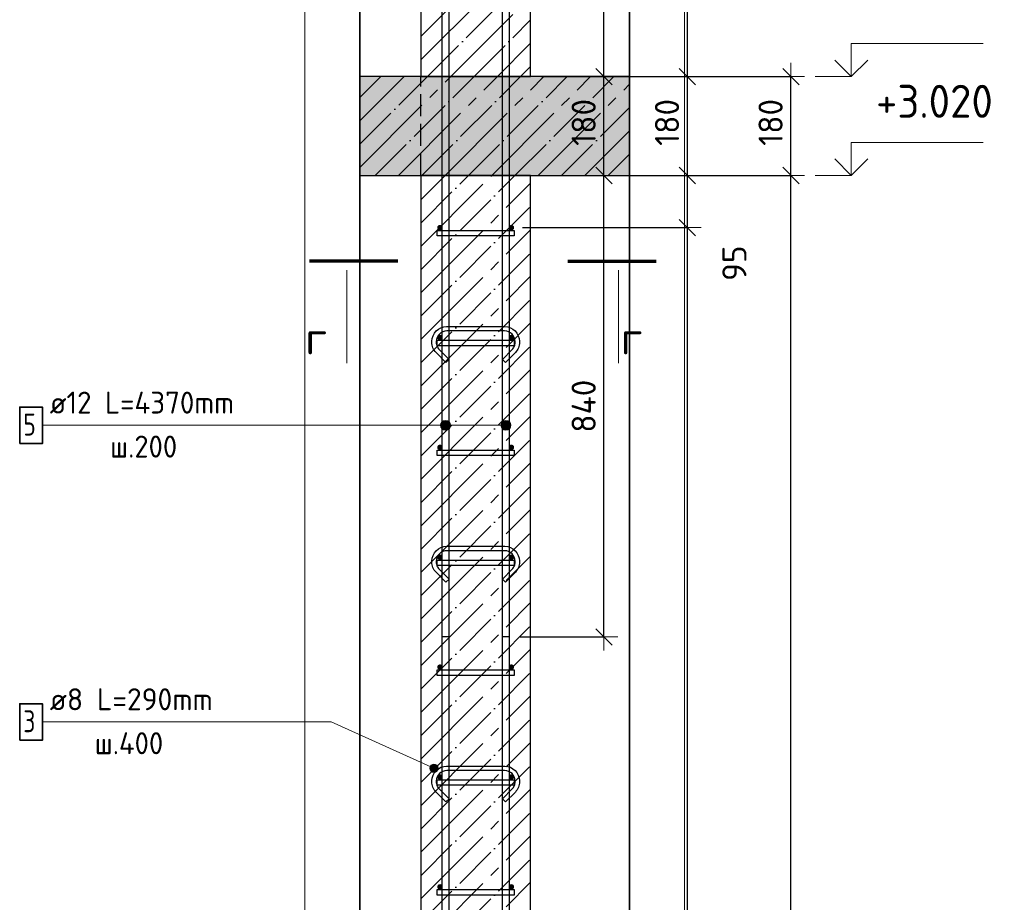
# Model space of a CAD drawing. Header units: millimetres. Extents: x -2258 to 68686, y -2266 to 30725.
# Tile 12 of 83: x 923 to 2716, y 5292 to 6899. Entities that reach past the tile are written whole.
import ezdxf

# ---------------------------------------------------------------- set-up
doc = ezdxf.new("R2010")
doc.units = ezdxf.units.MM
doc.header["$PDMODE"] = 65
for name, pattern in [('______11', [100, 80, -10, 0, -10]), ('______2', [54, 40, -14]), ('______5', [220, 160, -20, 20, -20])]:
    doc.linetypes.add(name, pattern=pattern)
for name, color, linetype, lineweight in [('Standard', 7, 'Continuous', 25), ('Арм.стержн. Арматура края', 96, 'Continuous', 35), ('Арм.стержн. вертикальными 1', 22, 'Continuous', 35), ('Арм.стержн.горизонт. 1', 180, 'Continuous', 35), ('Высотная отметки_ общее', 7, 'Continuous', 13), ('Размерная линия_ общее', 7, 'Continuous', 13)]:
    doc.layers.add(name, color=color, linetype=linetype, lineweight=lineweight)
doc.layers.add('Арм.стержн. вертикальными 2', color=7, linetype='Continuous', lineweight=35, true_color=0x006e00)
doc.layers.add('Арм.стержн.Стяжки', color=7, linetype='Continuous', lineweight=35, true_color=0x501e0f)
doc.styles.add('ISOCPEUR', font='ISOCPEUR')
doc.dimstyles.new('DIMSTYLE_3', dxfattribs={"dimtxt": 44, "dimasz": 50, "dimexe": 0, "dimexo": 0, "dimgap": 22, "dimtad": 2, "dimdec": 0, "dimrnd": 5, "dimzin": 12, "dimdsep": 46, "dimtxsty": 'ISOCPEUR', "dimblk1": 'ALL_ML_STRICH', "dimblk2": 'ALL_ML_STRICH', "dimsah": 1, "dimcen": 0, "dimclrd": 7, "dimclre": 256, "dimclrt": 7, "dimadec": 0, "dimazin": 0, "dimtfac": 1, "dimtdec": 0, "dimtix": 1, "dimtmove": 2, "dimatfit": 3, "dimfxl": 0, "dimtzin": 0, "dimlwd": 0, "dimlwe": -3, "dimarcsym": 0})
doc.dimstyles.new('DIMSTYLE_8', dxfattribs={"dimtxt": 44, "dimasz": 50, "dimexe": 0, "dimexo": 0, "dimgap": 22, "dimtad": 0, "dimdec": 0, "dimrnd": 5, "dimzin": 12, "dimdsep": 46, "dimtxsty": 'ISOCPEUR', "dimblk1": 'ALL_ML_STRICH', "dimblk2": 'ALL_ML_STRICH', "dimsah": 1, "dimcen": 0, "dimclrd": 7, "dimclre": 256, "dimclrt": 7, "dimadec": 0, "dimazin": 0, "dimtfac": 1, "dimtdec": 0, "dimtix": 1, "dimtmove": 2, "dimatfit": 3, "dimfxl": 0, "dimtzin": 0, "dimlwd": 0, "dimlwe": -3, "dimarcsym": 0})

# ---------------------------------------------------------------- blocks, each defined once
blk = doc.blocks.new('ALL_ML_STRICH')
at = {"color": 0, "linetype": 'ByBlock', "lineweight": -2}
for p, q in [((0, -0.5), (0, 0.5)), ((-1, 0), (0.5, 0)), ((-0.3, -0.3), (0.3, 0.3))]:
    blk.add_line(p, q, dxfattribs=at)
blk = doc.blocks.new('*D46')
at = {"layer": 'DEFPOINTS', "color": 7, "linetype": 'Continuous', "lineweight": 13, "transparency": 33554687}
for p in [(1975.7, 6615.2), (1853.7, 3425.2), (2327.7, 3425.2)]:
    blk.add_point(p, dxfattribs=at)
at = {"layer": 'Размерная линия_ общее', "color": 253, "linetype": 'Continuous', "lineweight": -2, "true_color": 0xa0a0a0, "transparency": 33554687}
for p, q in [((1995.7, 6615.2), (2327.7, 6615.2)), ((1873.7, 3425.2), (2327.7, 3425.2))]:
    blk.add_line(p, q, dxfattribs=at)
at = {"layer": 'Размерная линия_ общее', "color": 7, "linetype": 'Continuous', "lineweight": -2, "transparency": 33554687}
blk.add_line((2327.7, 3425.2), (2327.7, 6615.2), dxfattribs=at)
at = {"layer": 'Размерная линия_ общее', "color": 7, "linetype": 'Continuous', "lineweight": 13, "transparency": 33554687, "xscale": 50, "yscale": 50, "zscale": 50}
for p, rotation in [((2327.7, 6615.2), 90), ((2327.7, 3425.2), 270)]:
    blk.add_blockref('ALL_ML_STRICH', p, dxfattribs=dict(at, rotation=rotation))
at = {"layer": 'Размерная линия_ общее', "color": 7, "linetype": 'Continuous', "lineweight": 13, "transparency": 33554687, "insert": (2290.7, 5026.8), "char_height": 44, "width": 176, "attachment_point": 5, "rotation": 90, "style": 'ISOCPEUR'}
blk.add_mtext('\\A1;{3190}', dxfattribs=at)
blk = doc.blocks.new('*D47')
at = {"layer": 'DEFPOINTS', "color": 7, "linetype": 'Continuous', "lineweight": 13, "transparency": 33554687}
for p in [(1975.7, 6795.2), (1975.7, 6615.2), (2327.7, 6615.2)]:
    blk.add_point(p, dxfattribs=at)
at = {"layer": 'Размерная линия_ общее', "color": 253, "linetype": 'Continuous', "lineweight": -2, "true_color": 0xa0a0a0, "transparency": 33554687}
for p, q in [((1995.7, 6795.2), (2327.7, 6795.2)), ((1995.7, 6615.2), (2327.7, 6615.2))]:
    blk.add_line(p, q, dxfattribs=at)
at = {"layer": 'Размерная линия_ общее', "color": 7, "linetype": 'Continuous', "lineweight": -2, "transparency": 33554687}
blk.add_line((2327.7, 6615.2), (2327.7, 6795.2), dxfattribs=at)
at = {"layer": 'Размерная линия_ общее', "color": 7, "linetype": 'Continuous', "lineweight": 13, "transparency": 33554687, "xscale": 50, "yscale": 50, "zscale": 50}
for p, rotation in [((2327.7, 6795.2), 90), ((2327.7, 6615.2), 270)]:
    blk.add_blockref('ALL_ML_STRICH', p, dxfattribs=dict(at, rotation=rotation))
at = {"layer": 'Размерная линия_ общее', "color": 7, "linetype": 'Continuous', "lineweight": 13, "transparency": 33554687, "insert": (2290.7, 6711.8), "char_height": 44, "width": 132, "attachment_point": 5, "rotation": 90, "style": 'ISOCPEUR'}
blk.add_mtext('\\A1;{180}', dxfattribs=at)
blk = doc.blocks.new('*D48')
at = {"layer": 'DEFPOINTS', "color": 7, "linetype": 'Continuous', "lineweight": 13, "transparency": 33554687}
for p in [(1853.7, 6615.2), (1814.7, 5775.2), (1987.3, 5775.2)]:
    blk.add_point(p, dxfattribs=at)
at = {"layer": 'Размерная линия_ общее', "color": 253, "linetype": 'Continuous', "lineweight": -2, "true_color": 0xa0a0a0, "transparency": 33554687}
for p, q in [((1873.7, 6615.2), (1987.3, 6615.2)), ((1834.7, 5775.2), (1987.3, 5775.2))]:
    blk.add_line(p, q, dxfattribs=at)
at = {"layer": 'Размерная линия_ общее', "color": 7, "linetype": 'Continuous', "lineweight": -2, "transparency": 33554687}
blk.add_line((1987.3, 5775.2), (1987.3, 6615.2), dxfattribs=at)
at = {"layer": 'Размерная линия_ общее', "color": 7, "linetype": 'Continuous', "lineweight": 13, "transparency": 33554687, "xscale": 50, "yscale": 50, "zscale": 50}
for p, rotation in [((1987.3, 6615.2), 90), ((1987.3, 5775.2), 270)]:
    blk.add_blockref('ALL_ML_STRICH', p, dxfattribs=dict(at, rotation=rotation))
at = {"layer": 'Размерная линия_ общее', "color": 7, "linetype": 'Continuous', "lineweight": 13, "transparency": 33554687, "insert": (1950.3, 6195.2), "char_height": 44, "width": 132, "attachment_point": 5, "rotation": 90, "style": 'ISOCPEUR'}
blk.add_mtext('\\A1;{840}', dxfattribs=at)
blk = doc.blocks.new('*D49')
at = {"layer": 'DEFPOINTS', "color": 7, "linetype": 'Continuous', "lineweight": 13, "transparency": 33554687}
for p in [(1853.7, 6795.2), (1853.7, 6615.2), (1987.3, 6615.2)]:
    blk.add_point(p, dxfattribs=at)
at = {"layer": 'Размерная линия_ общее', "color": 253, "linetype": 'Continuous', "lineweight": -2, "true_color": 0xa0a0a0, "transparency": 33554687}
for p, q in [((1873.7, 6795.2), (1987.3, 6795.2)), ((1873.7, 6615.2), (1987.3, 6615.2))]:
    blk.add_line(p, q, dxfattribs=at)
at = {"layer": 'Размерная линия_ общее', "color": 7, "linetype": 'Continuous', "lineweight": -2, "transparency": 33554687}
blk.add_line((1987.3, 6615.2), (1987.3, 6795.2), dxfattribs=at)
at = {"layer": 'Размерная линия_ общее', "color": 7, "linetype": 'Continuous', "lineweight": 13, "transparency": 33554687, "xscale": 50, "yscale": 50, "zscale": 50}
for p, rotation in [((1987.3, 6795.2), 90), ((1987.3, 6615.2), 270)]:
    blk.add_blockref('ALL_ML_STRICH', p, dxfattribs=dict(at, rotation=rotation))
at = {"layer": 'Размерная линия_ общее', "color": 7, "linetype": 'Continuous', "lineweight": 13, "transparency": 33554687, "insert": (1950.3, 6711.8), "char_height": 44, "width": 132, "attachment_point": 5, "rotation": 90, "style": 'ISOCPEUR'}
blk.add_mtext('\\A1;{180}', dxfattribs=at)
blk = doc.blocks.new('*D50')
at = {"layer": 'DEFPOINTS', "color": 7, "linetype": 'Continuous', "lineweight": 13, "transparency": 33554687}
for p in [(1814.7, 8115.2), (1853.7, 6795.2), (1987.3, 6795.2)]:
    blk.add_point(p, dxfattribs=at)
at = {"layer": 'Размерная линия_ общее', "color": 253, "linetype": 'Continuous', "lineweight": -2, "true_color": 0xa0a0a0, "transparency": 33554687}
for p, q in [((1834.7, 8115.2), (1987.3, 8115.2)), ((1873.7, 6795.2), (1987.3, 6795.2))]:
    blk.add_line(p, q, dxfattribs=at)
at = {"layer": 'Размерная линия_ общее', "color": 7, "linetype": 'Continuous', "lineweight": -2, "transparency": 33554687}
blk.add_line((1987.3, 6795.2), (1987.3, 8115.2), dxfattribs=at)
at = {"layer": 'Размерная линия_ общее', "color": 7, "linetype": 'Continuous', "lineweight": 13, "transparency": 33554687, "xscale": 50, "yscale": 50, "zscale": 50}
for p, rotation in [((1987.3, 8115.2), 90), ((1987.3, 6795.2), 270)]:
    blk.add_blockref('ALL_ML_STRICH', p, dxfattribs=dict(at, rotation=rotation))
at = {"layer": 'Размерная линия_ общее', "color": 7, "linetype": 'Continuous', "lineweight": 13, "transparency": 33554687, "insert": (1950.3, 7461.8), "char_height": 44, "width": 176, "attachment_point": 5, "rotation": 90, "style": 'ISOCPEUR'}
blk.add_mtext('\\A1;{1320}', dxfattribs=at)
blk = doc.blocks.new('*D52')
at = {"layer": 'DEFPOINTS', "color": 7, "linetype": 'Continuous', "lineweight": 13, "transparency": 33554687}
for p in [(1818.7, 6520.2), (1818.7, 3520.2), (2139.1, 3520.2)]:
    blk.add_point(p, dxfattribs=at)
at = {"layer": 'Размерная линия_ общее', "color": 253, "linetype": 'Continuous', "lineweight": -2, "true_color": 0xa0a0a0, "transparency": 33554687}
for p, q in [((1838.7, 6520.2), (2139.1, 6520.2)), ((1838.7, 3520.2), (2139.1, 3520.2))]:
    blk.add_line(p, q, dxfattribs=at)
at = {"layer": 'Размерная линия_ общее', "color": 7, "linetype": 'Continuous', "lineweight": -2, "transparency": 33554687}
blk.add_line((2139.1, 3520.2), (2139.1, 6520.2), dxfattribs=at)
at = {"layer": 'Размерная линия_ общее', "color": 7, "linetype": 'Continuous', "lineweight": 13, "transparency": 33554687, "xscale": 50, "yscale": 50, "zscale": 50}
for p, rotation in [((2139.1, 6520.2), 90), ((2139.1, 3520.2), 270)]:
    blk.add_blockref('ALL_ML_STRICH', p, dxfattribs=dict(at, rotation=rotation))
at = {"layer": 'Размерная линия_ общее', "color": 7, "linetype": 'Continuous', "lineweight": 13, "transparency": 33554687, "insert": (2080.1, 4872.2), "char_height": 44, "width": 2.2, "attachment_point": 1, "rotation": 90, "line_spacing_factor": 0.60241, "style": 'ISOCPEUR'}
blk.add_mtext('\\W0.91;15х200=3000', dxfattribs=at)
blk = doc.blocks.new('*D53')
at = {"layer": 'DEFPOINTS', "color": 7, "linetype": 'Continuous', "lineweight": 13, "transparency": 33554687}
for p in [(1853.7, 6615.2), (1818.7, 6520.2), (2139.1, 6520.2)]:
    blk.add_point(p, dxfattribs=at)
at = {"layer": 'Размерная линия_ общее', "color": 253, "linetype": 'Continuous', "lineweight": -2, "true_color": 0xa0a0a0, "transparency": 33554687}
for p, q in [((1873.7, 6615.2), (2139.1, 6615.2)), ((1838.7, 6520.2), (2139.1, 6520.2))]:
    blk.add_line(p, q, dxfattribs=at)
at = {"layer": 'Размерная линия_ общее', "color": 7, "linetype": 'Continuous', "lineweight": -2, "transparency": 33554687}
blk.add_line((2139.1, 6520.2), (2139.1, 6615.2), dxfattribs=at)
at = {"layer": 'Размерная линия_ общее', "color": 7, "linetype": 'Continuous', "lineweight": 13, "transparency": 33554687, "xscale": 50, "yscale": 50, "zscale": 50}
for p, rotation in [((2139.1, 6615.2), 90), ((2139.1, 6520.2), 270)]:
    blk.add_blockref('ALL_ML_STRICH', p, dxfattribs=dict(at, rotation=rotation))
at = {"layer": 'Размерная линия_ общее', "color": 7, "linetype": 'Continuous', "lineweight": 13, "transparency": 33554687, "insert": (2224.8, 6455.5), "char_height": 44, "width": 88, "attachment_point": 5, "rotation": 90, "style": 'ISOCPEUR'}
blk.add_mtext('\\A1;{95}', dxfattribs=at)
blk = doc.blocks.new('*D54')
at = {"layer": 'DEFPOINTS', "color": 7, "linetype": 'Continuous', "lineweight": 13, "transparency": 33554687}
for p in [(1853.7, 6795.2), (1853.7, 6615.2), (2139.1, 6615.2)]:
    blk.add_point(p, dxfattribs=at)
at = {"layer": 'Размерная линия_ общее', "color": 253, "linetype": 'Continuous', "lineweight": -2, "true_color": 0xa0a0a0, "transparency": 33554687}
for p, q in [((1873.7, 6795.2), (2139.1, 6795.2)), ((1873.7, 6615.2), (2139.1, 6615.2))]:
    blk.add_line(p, q, dxfattribs=at)
at = {"layer": 'Размерная линия_ общее', "color": 7, "linetype": 'Continuous', "lineweight": -2, "transparency": 33554687}
blk.add_line((2139.1, 6615.2), (2139.1, 6795.2), dxfattribs=at)
at = {"layer": 'Размерная линия_ общее', "color": 7, "linetype": 'Continuous', "lineweight": 13, "transparency": 33554687, "xscale": 50, "yscale": 50, "zscale": 50}
for p, rotation in [((2139.1, 6795.2), 90), ((2139.1, 6615.2), 270)]:
    blk.add_blockref('ALL_ML_STRICH', p, dxfattribs=dict(at, rotation=rotation))
at = {"layer": 'Размерная линия_ общее', "color": 7, "linetype": 'Continuous', "lineweight": 13, "transparency": 33554687, "insert": (2102.1, 6711.8), "char_height": 44, "width": 132, "attachment_point": 5, "rotation": 90, "style": 'ISOCPEUR'}
blk.add_mtext('\\A1;{180}', dxfattribs=at)
blk = doc.blocks.new('*D55')
at = {"layer": 'DEFPOINTS', "color": 7, "linetype": 'Continuous', "lineweight": 13, "transparency": 33554687}
for p in [(1814.7, 7795.2), (1853.7, 6795.2), (2139.1, 6795.2)]:
    blk.add_point(p, dxfattribs=at)
at = {"layer": 'Размерная линия_ общее', "color": 253, "linetype": 'Continuous', "lineweight": -2, "true_color": 0xa0a0a0, "transparency": 33554687}
for p, q in [((1834.7, 7795.2), (2139.1, 7795.2)), ((1873.7, 6795.2), (2139.1, 6795.2))]:
    blk.add_line(p, q, dxfattribs=at)
at = {"layer": 'Размерная линия_ общее', "color": 7, "linetype": 'Continuous', "lineweight": -2, "transparency": 33554687}
blk.add_line((2139.1, 6795.2), (2139.1, 7795.2), dxfattribs=at)
at = {"layer": 'Размерная линия_ общее', "color": 7, "linetype": 'Continuous', "lineweight": 13, "transparency": 33554687, "xscale": 50, "yscale": 50, "zscale": 50}
for p, rotation in [((2139.1, 7795.2), 90), ((2139.1, 6795.2), 270)]:
    blk.add_blockref('ALL_ML_STRICH', p, dxfattribs=dict(at, rotation=rotation))
at = {"layer": 'Размерная линия_ общее', "color": 7, "linetype": 'Continuous', "lineweight": 13, "transparency": 33554687, "insert": (2102.1, 7301.8), "char_height": 44, "width": 176, "attachment_point": 5, "rotation": 90, "style": 'ISOCPEUR'}
blk.add_mtext('\\A1;{1000}', dxfattribs=at)
blk = doc.blocks.new('COMPLEX_ELEVATIONDIM_8')
at = {"layer": 'Высотная отметки_ общее', "color": 7, "linetype": 'Continuous', "lineweight": 13, "transparency": 33554687}
for p, q in [((2437.7, 6795.2), (2437.7, 6855.2)), ((2437.7, 6855.2), (2677.7, 6855.2)), ((2437.7, 6795.2), (2407.7, 6825.2)), ((2437.7, 6795.2), (2467.7, 6825.2)), ((2437.7, 6795.2), (2371.6, 6795.2)), ((2437.7, 6795.2), (2437.7, 6795.2)), ((2437.7, 6795.2), (2437.7, 6795.2)), ((2437.7, 6795.2), (2437.7, 6795.2)), ((2437.7, 6795.2), (2437.7, 6795.2)), ((2437.7, 6615.2), (2437.7, 6675.2)), ((2437.7, 6675.2), (2677.7, 6675.2)), ((2437.7, 6615.2), (2407.7, 6645.2)), ((2437.7, 6615.2), (2467.7, 6645.2)), ((2437.7, 6615.2), (2371.6, 6615.2)), ((2437.7, 6615.2), (2437.7, 6615.2)), ((2437.7, 6615.2), (2437.7, 6615.2)), ((2437.7, 6615.2), (2437.7, 6615.2)), ((2437.7, 6615.2), (2437.7, 6615.2))]:
    blk.add_line(p, q, dxfattribs=at)
at = {"layer": 'Высотная отметки_ общее', "color": 7, "linetype": 'Continuous', "lineweight": 13, "transparency": 33554687, "insert": (2482.7, 6720.2), "char_height": 60, "width": 256.287, "attachment_point": 7, "style": 'ISOCPEUR'}
blk.add_mtext('\\W0.95;+3.020', dxfattribs=at)

msp = doc.modelspace()

# ---------------------------------------------------------------- hatches: boundary and pattern name
at = {"linetype": 'Continuous', "lineweight": -3, "transparency": 33554687}
msp.add_hatch(color=7, dxfattribs=at).paths.add_polyline_path([(2033.8, 6615.2), (2033.8, 6795.2), (1542.7, 6795.2), (1542.7, 6615.2)])
at = {"layer": 'Арм.стержн. вертикальными 1', "linetype": 'Continuous', "lineweight": 13, "transparency": 33554687}
for points in [[(1690.9, 6164.9), (1694.2, 6152.7), (1694.2, 6168.1)], [(1690.9, 6164.9), (1694.2, 6152.7), (1694.2, 6168.1)], [(1694.2, 6168.1), (1698.7, 6151.4), (1698.7, 6169.4)], [(1694.2, 6168.1), (1698.7, 6151.4), (1698.7, 6169.4)], [(1694.2, 6168.1), (1694.2, 6152.7), (1698.7, 6151.4)], [(1694.2, 6168.1), (1694.2, 6152.7), (1698.7, 6151.4)], [(1698.7, 6169.4), (1698.7, 6151.4), (1703.2, 6152.7)], [(1698.7, 6169.4), (1703.2, 6152.7), (1703.2, 6168.1)], [(1698.7, 6169.4), (1698.7, 6151.4), (1703.2, 6152.7)], [(1698.7, 6169.4), (1703.2, 6152.7), (1703.2, 6168.1)], [(1703.2, 6168.1), (1703.2, 6152.7), (1706.4, 6155.9)], [(1703.2, 6168.1), (1706.4, 6155.9), (1706.4, 6164.9)], [(1703.2, 6168.1), (1703.2, 6152.7), (1706.4, 6155.9)], [(1703.2, 6168.1), (1706.4, 6155.9), (1706.4, 6164.9)], [(1800.9, 6164.9), (1804.2, 6152.7), (1804.2, 6168.1)], [(1800.9, 6164.9), (1804.2, 6152.7), (1804.2, 6168.1)], [(1804.2, 6168.1), (1808.7, 6151.4), (1808.7, 6169.4)], [(1804.2, 6168.1), (1808.7, 6151.4), (1808.7, 6169.4)], [(1804.2, 6168.1), (1804.2, 6152.7), (1808.7, 6151.4)], [(1804.2, 6168.1), (1804.2, 6152.7), (1808.7, 6151.4)], [(1808.7, 6169.4), (1808.7, 6151.4), (1813.2, 6152.7)], [(1808.7, 6169.4), (1813.2, 6152.7), (1813.2, 6168.1)], [(1808.7, 6169.4), (1808.7, 6151.4), (1813.2, 6152.7)], [(1808.7, 6169.4), (1813.2, 6152.7), (1813.2, 6168.1)], [(1813.2, 6168.1), (1813.2, 6152.7), (1816.4, 6155.9)], [(1813.2, 6168.1), (1816.4, 6155.9), (1816.4, 6164.9)], [(1813.2, 6168.1), (1813.2, 6152.7), (1816.4, 6155.9)], [(1813.2, 6168.1), (1816.4, 6155.9), (1816.4, 6164.9)], [(1690.9, 6155.9), (1690.9, 6164.9), (1689.7, 6160.4)], [(1690.9, 6155.9), (1690.9, 6164.9), (1689.7, 6160.4)], [(1690.9, 6164.9), (1690.9, 6155.9), (1694.2, 6152.7)], [(1690.9, 6164.9), (1690.9, 6155.9), (1694.2, 6152.7)], [(1706.4, 6164.9), (1706.4, 6155.9), (1707.7, 6160.4)], [(1706.4, 6164.9), (1706.4, 6155.9), (1707.7, 6160.4)], [(1800.9, 6155.9), (1800.9, 6164.9), (1799.7, 6160.4)], [(1800.9, 6155.9), (1800.9, 6164.9), (1799.7, 6160.4)], [(1800.9, 6164.9), (1800.9, 6155.9), (1804.2, 6152.7)], [(1800.9, 6164.9), (1800.9, 6155.9), (1804.2, 6152.7)], [(1816.4, 6164.9), (1816.4, 6155.9), (1817.7, 6160.4)], [(1816.4, 6164.9), (1816.4, 6155.9), (1817.7, 6160.4)]]:
    msp.add_hatch(color=7, dxfattribs=at).paths.add_polyline_path(points)
at = {"layer": 'Арм.стержн.горизонт. 1', "linetype": 'Continuous', "lineweight": 50, "transparency": 33554687}
for points in [[(1693.7, 6520.2), (1693.3, 6522.2), (1692.2, 6523.8), (1690.6, 6524.9), (1688.7, 6525.2), (1686.8, 6524.9), (1685.1, 6523.8), (1684, 6522.2), (1683.7, 6520.2), (1684, 6518.3), (1685.1, 6516.7), (1686.8, 6515.6), (1688.7, 6515.2), (1690.6, 6515.6), (1692.2, 6516.7), (1693.3, 6518.3)], [(1823.7, 6520.2), (1823.3, 6522.2), (1822.2, 6523.8), (1820.6, 6524.9), (1818.7, 6525.2), (1816.8, 6524.9), (1815.1, 6523.8), (1814, 6522.2), (1813.7, 6520.2), (1814, 6518.3), (1815.1, 6516.7), (1816.8, 6515.6), (1818.7, 6515.2), (1820.6, 6515.6), (1822.2, 6516.7), (1823.3, 6518.3)], [(1693.7, 6320.2), (1693.3, 6322.2), (1692.2, 6323.8), (1690.6, 6324.9), (1688.7, 6325.2), (1686.8, 6324.9), (1685.1, 6323.8), (1684, 6322.2), (1683.7, 6320.2), (1684, 6318.3), (1685.1, 6316.7), (1686.8, 6315.6), (1688.7, 6315.2), (1690.6, 6315.6), (1692.2, 6316.7), (1693.3, 6318.3)], [(1823.7, 6320.2), (1823.3, 6322.2), (1822.2, 6323.8), (1820.6, 6324.9), (1818.7, 6325.2), (1816.8, 6324.9), (1815.1, 6323.8), (1814, 6322.2), (1813.7, 6320.2), (1814, 6318.3), (1815.1, 6316.7), (1816.8, 6315.6), (1818.7, 6315.2), (1820.6, 6315.6), (1822.2, 6316.7), (1823.3, 6318.3)], [(1693.7, 6120.2), (1693.3, 6122.2), (1692.2, 6123.8), (1690.6, 6124.9), (1688.7, 6125.2), (1686.8, 6124.9), (1685.1, 6123.8), (1684, 6122.2), (1683.7, 6120.2), (1684, 6118.3), (1685.1, 6116.7), (1686.8, 6115.6), (1688.7, 6115.2), (1690.6, 6115.6), (1692.2, 6116.7), (1693.3, 6118.3)], [(1823.7, 6120.2), (1823.3, 6122.2), (1822.2, 6123.8), (1820.6, 6124.9), (1818.7, 6125.2), (1816.8, 6124.9), (1815.1, 6123.8), (1814, 6122.2), (1813.7, 6120.2), (1814, 6118.3), (1815.1, 6116.7), (1816.8, 6115.6), (1818.7, 6115.2), (1820.6, 6115.6), (1822.2, 6116.7), (1823.3, 6118.3)], [(1693.7, 5920.2), (1693.3, 5922.2), (1692.2, 5923.8), (1690.6, 5924.9), (1688.7, 5925.2), (1686.8, 5924.9), (1685.1, 5923.8), (1684, 5922.2), (1683.7, 5920.2), (1684, 5918.3), (1685.1, 5916.7), (1686.8, 5915.6), (1688.7, 5915.2), (1690.6, 5915.6), (1692.2, 5916.7), (1693.3, 5918.3)], [(1823.7, 5920.2), (1823.3, 5922.2), (1822.2, 5923.8), (1820.6, 5924.9), (1818.7, 5925.2), (1816.8, 5924.9), (1815.1, 5923.8), (1814, 5922.2), (1813.7, 5920.2), (1814, 5918.3), (1815.1, 5916.7), (1816.8, 5915.6), (1818.7, 5915.2), (1820.6, 5915.6), (1822.2, 5916.7), (1823.3, 5918.3)], [(1693.7, 5720.2), (1693.3, 5722.2), (1692.2, 5723.8), (1690.6, 5724.9), (1688.7, 5725.2), (1686.8, 5724.9), (1685.1, 5723.8), (1684, 5722.2), (1683.7, 5720.2), (1684, 5718.3), (1685.1, 5716.7), (1686.8, 5715.6), (1688.7, 5715.2), (1690.6, 5715.6), (1692.2, 5716.7), (1693.3, 5718.3)], [(1823.7, 5720.2), (1823.3, 5722.2), (1822.2, 5723.8), (1820.6, 5724.9), (1818.7, 5725.2), (1816.8, 5724.9), (1815.1, 5723.8), (1814, 5722.2), (1813.7, 5720.2), (1814, 5718.3), (1815.1, 5716.7), (1816.8, 5715.6), (1818.7, 5715.2), (1820.6, 5715.6), (1822.2, 5716.7), (1823.3, 5718.3)], [(1693.7, 5520.2), (1693.3, 5522.2), (1692.2, 5523.8), (1690.6, 5524.9), (1688.7, 5525.2), (1686.8, 5524.9), (1685.1, 5523.8), (1684, 5522.2), (1683.7, 5520.2), (1684, 5518.3), (1685.1, 5516.7), (1686.8, 5515.6), (1688.7, 5515.2), (1690.6, 5515.6), (1692.2, 5516.7), (1693.3, 5518.3)], [(1823.7, 5520.2), (1823.3, 5522.2), (1822.2, 5523.8), (1820.6, 5524.9), (1818.7, 5525.2), (1816.8, 5524.9), (1815.1, 5523.8), (1814, 5522.2), (1813.7, 5520.2), (1814, 5518.3), (1815.1, 5516.7), (1816.8, 5515.6), (1818.7, 5515.2), (1820.6, 5515.6), (1822.2, 5516.7), (1823.3, 5518.3)], [(1693.7, 5320.2), (1693.3, 5322.2), (1692.2, 5323.8), (1690.6, 5324.9), (1688.7, 5325.2), (1686.8, 5324.9), (1685.1, 5323.8), (1684, 5322.2), (1683.7, 5320.2), (1684, 5318.3), (1685.1, 5316.7), (1686.8, 5315.6), (1688.7, 5315.2), (1690.6, 5315.6), (1692.2, 5316.7), (1693.3, 5318.3)], [(1823.7, 5320.2), (1823.3, 5322.2), (1822.2, 5323.8), (1820.6, 5324.9), (1818.7, 5325.2), (1816.8, 5324.9), (1815.1, 5323.8), (1814, 5322.2), (1813.7, 5320.2), (1814, 5318.3), (1815.1, 5316.7), (1816.8, 5315.6), (1818.7, 5315.2), (1820.6, 5315.6), (1822.2, 5316.7), (1823.3, 5318.3)]]:
    msp.add_hatch(color=4, dxfattribs=at).paths.add_polyline_path(points)
at = {"layer": 'Арм.стержн.Стяжки', "linetype": 'Continuous', "lineweight": 13, "transparency": 33554687}
for points in [[(1670.2, 5535.5), (1673.3, 5542.3), (1670.8, 5539.3)], [(1673.3, 5542.3), (1670.2, 5535.5), (1671.6, 5531.9)], [(1673.3, 5542.3), (1671.6, 5531.9), (1676.9, 5543.7)], [(1676.9, 5543.7), (1671.6, 5531.9), (1674.6, 5529.4)], [(1676.9, 5543.7), (1674.6, 5529.4), (1680.7, 5543.1)], [(1680.7, 5543.1), (1674.6, 5529.4), (1678.4, 5528.8)], [(1680.7, 5543.1), (1678.4, 5528.8), (1683.7, 5540.6)], [(1683.7, 5540.6), (1678.4, 5528.8), (1682, 5530.2)], [(1683.7, 5540.6), (1682, 5530.2), (1685.1, 5537)], [(1685.1, 5537), (1682, 5530.2), (1684.5, 5533.2)]]:
    msp.add_hatch(color=7, dxfattribs=at).paths.add_polyline_path(points)

# ---------------------------------------------------------------- linework, layer by layer
at = {"color": 52, "linetype": 'Continuous', "lineweight": -3, "transparency": 33554687}
for p, q in [((1542.7, 8289.6), (1542.7, 3109.6)), ((1542.7, 3109.6), (1542.7, 8289.6)), ((2033.8, 3109.6), (2033.8, 8289.6)), ((2033.8, 8289.6), (2033.8, 3109.6))]:
    msp.add_line(p, q, dxfattribs=at)
at = {"color": 7, "linetype": 'Continuous', "lineweight": 25, "transparency": 33554687}
for p, q in [((1542.7, 6845.2), (1542.7, 6565.2)), ((2033.8, 6565.2), (2033.8, 6845.2)), ((1653.7, 6795.2), (1542.7, 6795.2)), ((1853.7, 6795.2), (1653.7, 6795.2)), ((2033.8, 6795.2), (1853.7, 6795.2)), ((1542.7, 6615.2), (1653.7, 6615.2)), ((1653.7, 6615.2), (1853.7, 6615.2)), ((1853.7, 6615.2), (2033.8, 6615.2))]:
    msp.add_line(p, q, dxfattribs=at)
at = {"color": 7, "linetype": '______11', "lineweight": -3, "transparency": 33554687}
for p, q in [((1542.7, 6757.1), (1580.9, 6795.2)), ((1542.7, 6672.2), (1665.8, 6795.2)), ((1570.6, 6615.2), (1750.6, 6795.2)), ((1655.5, 6615.2), (1835.5, 6795.2)), ((1740.3, 6615.2), (1920.3, 6795.2)), ((1825.2, 6615.2), (2005.2, 6795.2)), ((1910, 6615.2), (2033.8, 6739)), ((1994.9, 6615.2), (2033.8, 6654.1))]:
    msp.add_line(p, q, dxfattribs=at)
at = {"color": 7, "linetype": '______5', "lineweight": -3, "transparency": 33554687}
for p, q in [((1542.7, 6714.6), (1623.4, 6795.2)), ((1542.7, 6629.8), (1708.2, 6795.2)), ((1613.1, 6615.2), (1793.1, 6795.2)), ((1697.9, 6615.2), (1877.9, 6795.2)), ((1782.8, 6615.2), (1962.8, 6795.2)), ((1867.6, 6615.2), (2033.8, 6781.4)), ((1952.5, 6615.2), (2033.8, 6696.6))]:
    msp.add_line(p, q, dxfattribs=at)
at = {"color": 7, "linetype": '______2', "lineweight": 25, "transparency": 33554687}
msp.add_line((1653.7, 6615.2), (1653.7, 6795.2), dxfattribs=at)
at = {"layer": 'Standard', "color": 7, "linetype": 'Continuous', "lineweight": 25, "transparency": 33554687}
for p, q in [((1653.7, 8289.6), (1653.7, 6795.2)), ((1853.7, 6795.2), (1853.7, 8289.6)), ((1653.7, 6795.2), (1853.7, 6795.2)), ((1853.7, 6615.2), (1653.7, 6615.2)), ((1653.7, 6615.2), (1653.7, 3425.2)), ((1853.7, 3425.2), (1853.7, 6615.2))]:
    msp.add_line(p, q, dxfattribs=at)
at = {"layer": 'Standard', "color": 7, "linetype": '______11', "lineweight": -3, "transparency": 33554687}
for p, q in [((1653.7, 6868), (1853.7, 7068)), ((1665.8, 6795.2), (1853.7, 6983.1)), ((1750.6, 6795.2), (1853.7, 6898.3)), ((1835.5, 6795.2), (1853.7, 6813.4)), ((1653.7, 6443.7), (1825.2, 6615.2)), ((1653.7, 6528.6), (1740.3, 6615.2)), ((1653.7, 6613.4), (1655.5, 6615.2)), ((1653.7, 6358.9), (1853.7, 6558.9)), ((1653.7, 6274), (1853.7, 6474)), ((1653.7, 6189.2), (1853.7, 6389.2)), ((1653.7, 6104.3), (1853.7, 6304.3)), ((1653.7, 6019.5), (1853.7, 6219.5)), ((1653.7, 5934.6), (1853.7, 6134.6)), ((1653.7, 5849.8), (1853.7, 6049.8)), ((1653.7, 5764.9), (1853.7, 5964.9)), ((1653.7, 5680), (1853.7, 5880)), ((1653.7, 5595.2), (1853.7, 5795.2)), ((1653.7, 5510.3), (1853.7, 5710.3)), ((1653.7, 5425.5), (1853.7, 5625.5)), ((1653.7, 5340.6), (1853.7, 5540.6)), ((1653.7, 5255.8), (1853.7, 5455.8)), ((1653.7, 5170.9), (1853.7, 5370.9))]:
    msp.add_line(p, q, dxfattribs=at)
at = {"layer": 'Standard', "color": 7, "linetype": '______5', "lineweight": -3, "transparency": 33554687}
for p, q in [((1653.7, 6825.6), (1853.7, 7025.6)), ((1708.2, 6795.2), (1853.7, 6940.7)), ((1793.1, 6795.2), (1853.7, 6855.9)), ((1653.7, 6486.1), (1782.8, 6615.2)), ((1653.7, 6571), (1697.9, 6615.2)), ((1653.7, 6401.3), (1853.7, 6601.3)), ((1653.7, 6316.4), (1853.7, 6516.4)), ((1653.7, 6231.6), (1853.7, 6431.6)), ((1653.7, 6146.7), (1853.7, 6346.7)), ((1653.7, 6061.9), (1853.7, 6261.9)), ((1653.7, 5977), (1853.7, 6177)), ((1653.7, 5892.2), (1853.7, 6092.2)), ((1653.7, 5807.3), (1853.7, 6007.3)), ((1653.7, 5722.5), (1853.7, 5922.5)), ((1653.7, 5637.6), (1853.7, 5837.6)), ((1653.7, 5552.8), (1853.7, 5752.8)), ((1653.7, 5467.9), (1853.7, 5667.9)), ((1653.7, 5383.1), (1853.7, 5583.1)), ((1653.7, 5298.2), (1853.7, 5498.2)), ((1653.7, 5213.4), (1853.7, 5413.4)), ((1653.7, 5128.5), (1853.7, 5328.5))]:
    msp.add_line(p, q, dxfattribs=at)
at = {"layer": 'Standard', "color": 7, "linetype": 'Continuous', "lineweight": 70, "transparency": 33554687}
for p, q in [((1611.6, 6459.1), (1450.8, 6459.1)), ((1921.6, 6459.1), (2082.4, 6459.1))]:
    msp.add_line(p, q, dxfattribs=at)
at = {"layer": 'Standard', "color": 7, "linetype": 'Continuous', "lineweight": 13, "transparency": 33554687}
for p, q in [((1519.3, 6443.1), (1519.3, 6273.5)), ((2013.9, 6443.1), (2013.9, 6273.5))]:
    msp.add_line(p, q, dxfattribs=at)
msp.add_lwpolyline([(1442.7, 3009.6), (2133.8, 3009.6), (2133.8, 8389.6), (1442.7, 8389.6), (1442.7, 3009.6)], dxfattribs=at)
at = {"layer": 'Арм.стержн. Арматура края', "color": 4, "linetype": 'Continuous', "lineweight": 25, "transparency": 33554687}
for points in [[(1823.7, 6505.2), (1683.7, 6505.2), (1683.7, 6515.2), (1823.7, 6515.2), (1823.7, 6505.2)], [(1823.7, 6305.2), (1683.7, 6305.2), (1683.7, 6315.2), (1823.7, 6315.2), (1823.7, 6305.2)], [(1823.7, 6105.2), (1683.7, 6105.2), (1683.7, 6115.2), (1823.7, 6115.2), (1823.7, 6105.2)], [(1823.7, 5905.2), (1683.7, 5905.2), (1683.7, 5915.2), (1823.7, 5915.2), (1823.7, 5905.2)], [(1823.7, 5705.2), (1683.7, 5705.2), (1683.7, 5715.2), (1823.7, 5715.2), (1823.7, 5705.2)], [(1823.7, 5505.2), (1683.7, 5505.2), (1683.7, 5515.2), (1823.7, 5515.2), (1823.7, 5505.2)], [(1823.7, 5305.2), (1683.7, 5305.2), (1683.7, 5315.2), (1823.7, 5315.2), (1823.7, 5305.2)]]:
    msp.add_lwpolyline(points, dxfattribs=at)
at = {"layer": 'Арм.стержн. вертикальными 1', "color": 7, "linetype": 'Continuous', "lineweight": 13, "transparency": 33554687}
for p, q in [((1698.7, 6169.4), (1698.7, 6169.4)), ((1698.7, 6169.4), (1698.7, 6169.4)), ((1808.7, 6169.4), (1808.7, 6169.4)), ((1808.7, 6169.4), (1808.7, 6169.4)), ((964.6, 6160.4), (1568.6, 6160.4)), ((1568.6, 6160.4), (1808.7, 6160.4)), ((1568.6, 6160.4), (1698.7, 6160.4)), ((1568.6, 6160.4), (1808.7, 6160.4)), ((1568.6, 6160.4), (1698.7, 6160.4)), ((1689.7, 6160.4), (1689.7, 6160.4)), ((1689.7, 6160.4), (1689.7, 6160.4)), ((1698.7, 6151.4), (1698.7, 6151.4)), ((1698.7, 6151.4), (1698.7, 6151.4)), ((1707.7, 6160.4), (1707.7, 6160.4)), ((1707.7, 6160.4), (1707.7, 6160.4)), ((1799.7, 6160.4), (1799.7, 6160.4)), ((1799.7, 6160.4), (1799.7, 6160.4)), ((1808.7, 6151.4), (1808.7, 6151.4)), ((1808.7, 6151.4), (1808.7, 6151.4)), ((1817.7, 6160.4), (1817.7, 6160.4)), ((1817.7, 6160.4), (1817.7, 6160.4))]:
    msp.add_line(p, q, dxfattribs=at)
at = {"layer": 'Арм.стержн. вертикальными 1', "color": 34, "linetype": 'Continuous', "lineweight": 25, "transparency": 33554687}
for points in [[(1692.7, 3425.2), (1692.7, 7795.2), (1704.7, 7795.2), (1704.7, 3425.2), (1692.7, 3425.2)], [(1692.7, 3425.2), (1692.7, 7795.2), (1704.7, 7795.2), (1704.7, 3425.2), (1692.7, 3425.2)], [(1802.7, 3425.2), (1802.7, 7795.2), (1814.7, 7795.2), (1814.7, 3425.2), (1802.7, 3425.2)], [(1802.7, 3425.2), (1802.7, 7795.2), (1814.7, 7795.2), (1814.7, 3425.2), (1802.7, 3425.2)]]:
    msp.add_lwpolyline(points, dxfattribs=at)
at = {"layer": 'Арм.стержн. вертикальными 1', "color": 7, "linetype": 'Continuous', "lineweight": 35, "transparency": 33554687}
msp.add_lwpolyline([(923.3, 6127.1), (964.6, 6127.1), (964.6, 6193.7), (923.3, 6193.7), (923.3, 6127.1)], dxfattribs=at)
at = {"layer": 'Арм.стержн. вертикальными 1', "color": 7, "linetype": 'Continuous', "lineweight": 13, "transparency": 33554687}
for centre in [(1698.7, 6160.4), (1698.7, 6160.4), (1808.7, 6160.4), (1808.7, 6160.4)]:
    msp.add_circle(centre, 9, dxfattribs=at)
at = {"layer": 'Арм.стержн. вертикальными 2', "color": 34, "linetype": 'Continuous', "lineweight": 25, "transparency": 33554687}
for points in [[(1704.7, 8115.2), (1704.7, 5775.2), (1692.7, 5775.2), (1692.7, 8115.2), (1704.7, 8115.2)], [(1704.7, 8115.2), (1704.7, 5775.2), (1692.7, 5775.2), (1692.7, 8115.2), (1704.7, 8115.2)], [(1814.7, 8115.2), (1814.7, 5775.2), (1802.7, 5775.2), (1802.7, 8115.2), (1814.7, 8115.2)], [(1814.7, 8115.2), (1814.7, 5775.2), (1802.7, 5775.2), (1802.7, 8115.2), (1814.7, 8115.2)]]:
    msp.add_lwpolyline(points, dxfattribs=at)
at = {"layer": 'Арм.стержн.горизонт. 1', "color": 52, "linetype": 'Continuous', "lineweight": 25, "transparency": 33554687}
for p, q in [((1653.7, 6615.2), (1653.7, 6615.2)), ((1853.7, 6615.2), (1853.7, 6615.2))]:
    msp.add_line(p, q, dxfattribs=at)
at = {"layer": 'Арм.стержн.Стяжки', "color": 7, "linetype": 'Continuous', "lineweight": 13, "transparency": 33554687}
for p, q in [((964.6, 5620.4), (1490.6, 5620.4)), ((1490.6, 5620.4), (1677.7, 5536.2)), ((1680.7, 5543.1), (1680.7, 5543.1)), ((1670.8, 5539.3), (1670.8, 5539.3)), ((1674.6, 5529.4), (1674.6, 5529.4)), ((1684.5, 5533.2), (1684.5, 5533.2))]:
    msp.add_line(p, q, dxfattribs=at)
at = {"layer": 'Арм.стержн.Стяжки', "color": 40, "linetype": 'Continuous', "lineweight": 25, "transparency": 33554687}
for points in [[(1802.2, 6280.5), (1820.1, 6298.4), (1821.3, 6299.8), (1822.4, 6301.3), (1823.4, 6302.9), (1824.1, 6304.6), (1824.8, 6306.3), (1825.2, 6308.1), (1825.5, 6310), (1825.7, 6311.9), (1825.7, 6313), (1825.2, 6316.6), (1824, 6320.3), (1822.1, 6323.6), (1819.8, 6326.4), (1817.1, 6328.7), (1813.7, 6330.5), (1810.1, 6331.7), (1806.4, 6332.2), (1700.9, 6332.2), (1697.3, 6331.7), (1693.6, 6330.5), (1690.3, 6328.7), (1687.5, 6326.4), (1685.3, 6323.6), (1683.4, 6320.3), (1682.2, 6316.6), (1681.7, 6313), (1681.7, 6311.9), (1681.8, 6310), (1682.1, 6308.1), (1682.6, 6306.3), (1683.2, 6304.6), (1684, 6302.9), (1684.9, 6301.3), (1686, 6299.8), (1687.3, 6298.4), (1705.1, 6280.5), (1699.5, 6274.9), (1681.4, 6292.9), (1679.7, 6294.8), (1678.2, 6296.9), (1676.9, 6299.2), (1675.8, 6301.5), (1674.9, 6304), (1674.3, 6306.5), (1673.8, 6309.1), (1673.7, 6311.6), (1673.7, 6313.6), (1674.3, 6318.4), (1676, 6323.5), (1678.6, 6328.2), (1681.9, 6332.1), (1685.7, 6335.3), (1690.4, 6337.9), (1695.5, 6339.6), (1700.3, 6340.2), (1807, 6340.2), (1811.9, 6339.6), (1816.9, 6337.9), (1821.6, 6335.3), (1825.5, 6332.1), (1828.7, 6328.2), (1831.3, 6323.5), (1833, 6318.4), (1833.7, 6313.6), (1833.7, 6311.6), (1833.5, 6309.1), (1833.1, 6306.5), (1832.4, 6304), (1831.5, 6301.5), (1830.4, 6299.2), (1829.1, 6296.9), (1827.6, 6294.8), (1825.9, 6292.9), (1807.9, 6274.9), (1802.2, 6280.5)], [(1802.2, 5880.5), (1820.1, 5898.4), (1821.3, 5899.8), (1822.4, 5901.3), (1823.4, 5902.9), (1824.1, 5904.6), (1824.8, 5906.3), (1825.2, 5908.1), (1825.5, 5910), (1825.7, 5911.9), (1825.7, 5913), (1825.2, 5916.6), (1824, 5920.3), (1822.1, 5923.6), (1819.8, 5926.4), (1817.1, 5928.7), (1813.7, 5930.5), (1810.1, 5931.7), (1806.4, 5932.2), (1700.9, 5932.2), (1697.3, 5931.7), (1693.6, 5930.5), (1690.3, 5928.7), (1687.5, 5926.4), (1685.3, 5923.6), (1683.4, 5920.3), (1682.2, 5916.6), (1681.7, 5913), (1681.7, 5911.9), (1681.8, 5910), (1682.1, 5908.1), (1682.6, 5906.3), (1683.2, 5904.6), (1684, 5902.9), (1684.9, 5901.3), (1686, 5899.8), (1687.3, 5898.4), (1705.1, 5880.5), (1699.5, 5874.9), (1681.4, 5892.9), (1679.7, 5894.8), (1678.2, 5896.9), (1676.9, 5899.2), (1675.8, 5901.5), (1674.9, 5904), (1674.3, 5906.5), (1673.8, 5909.1), (1673.7, 5911.6), (1673.7, 5913.6), (1674.3, 5918.4), (1676, 5923.5), (1678.6, 5928.2), (1681.9, 5932.1), (1685.7, 5935.3), (1690.4, 5937.9), (1695.5, 5939.6), (1700.3, 5940.2), (1807, 5940.2), (1811.9, 5939.6), (1816.9, 5937.9), (1821.6, 5935.3), (1825.5, 5932.1), (1828.7, 5928.2), (1831.3, 5923.5), (1833, 5918.4), (1833.7, 5913.6), (1833.7, 5911.6), (1833.5, 5909.1), (1833.1, 5906.5), (1832.4, 5904), (1831.5, 5901.5), (1830.4, 5899.2), (1829.1, 5896.9), (1827.6, 5894.8), (1825.9, 5892.9), (1807.9, 5874.9), (1802.2, 5880.5)], [(1802.2, 5480.5), (1820.1, 5498.4), (1821.3, 5499.8), (1822.4, 5501.3), (1823.4, 5502.9), (1824.1, 5504.6), (1824.8, 5506.3), (1825.2, 5508.1), (1825.5, 5510), (1825.7, 5511.9), (1825.7, 5513), (1825.2, 5516.6), (1824, 5520.3), (1822.1, 5523.6), (1819.8, 5526.4), (1817.1, 5528.7), (1813.7, 5530.5), (1810.1, 5531.7), (1806.4, 5532.2), (1700.9, 5532.2), (1697.3, 5531.7), (1693.6, 5530.5), (1690.3, 5528.7), (1687.5, 5526.4), (1685.3, 5523.6), (1683.4, 5520.3), (1682.2, 5516.6), (1681.7, 5513), (1681.7, 5511.9), (1681.8, 5510), (1682.1, 5508.1), (1682.6, 5506.3), (1683.2, 5504.6), (1684, 5502.9), (1684.9, 5501.3), (1686, 5499.8), (1687.3, 5498.4), (1705.1, 5480.5), (1699.5, 5474.9), (1681.4, 5492.9), (1679.7, 5494.8), (1678.2, 5496.9), (1676.9, 5499.2), (1675.8, 5501.5), (1674.9, 5504), (1674.3, 5506.5), (1673.8, 5509.1), (1673.7, 5511.6), (1673.7, 5513.6), (1674.3, 5518.4), (1676, 5523.5), (1678.6, 5528.2), (1681.9, 5532.1), (1685.7, 5535.3), (1690.4, 5537.9), (1695.5, 5539.6), (1700.3, 5540.2), (1807, 5540.2), (1811.9, 5539.6), (1816.9, 5537.9), (1821.6, 5535.3), (1825.5, 5532.1), (1828.7, 5528.2), (1831.3, 5523.5), (1833, 5518.4), (1833.7, 5513.6), (1833.7, 5511.6), (1833.5, 5509.1), (1833.1, 5506.5), (1832.4, 5504), (1831.5, 5501.5), (1830.4, 5499.2), (1829.1, 5496.9), (1827.6, 5494.8), (1825.9, 5492.9), (1807.9, 5474.9), (1802.2, 5480.5)]]:
    msp.add_lwpolyline(points, dxfattribs=at)
at = {"layer": 'Арм.стержн.Стяжки', "color": 7, "linetype": 'Continuous', "lineweight": 35, "transparency": 33554687}
msp.add_lwpolyline([(923.3, 5587.1), (964.6, 5587.1), (964.6, 5653.7), (923.3, 5653.7), (923.3, 5587.1)], dxfattribs=at)
at = {"layer": 'Арм.стержн.Стяжки', "color": 7, "linetype": 'Continuous', "lineweight": 13, "transparency": 33554687}
msp.add_circle((1677.7, 5536.2), 7.5, dxfattribs=at)

# ---------------------------------------------------------------- block references
at = {"layer": 'Высотная отметки_ общее', "color": 7, "linetype": 'Continuous', "lineweight": 13, "transparency": 33554687}
msp.add_blockref('COMPLEX_ELEVATIONDIM_8', (0, 0), dxfattribs=at)

# ---------------------------------------------------------------- texts
at = {"layer": 'Standard', "color": 7, "linetype": 'Continuous', "lineweight": 13, "transparency": 33554687, "char_height": 60, "width": 65.333, "attachment_point": 7, "style": 'ISOCPEUR'}
for insert in [(1443.4, 6289.5), (2017.8, 6289.5)]:
    msp.add_mtext('\\A1;{\\fISOCPEUR|i0|b0;\\H60.000000;\\W1.000000;\\C7;г}\\P', dxfattribs=dict(at, insert=insert))
at = {"layer": 'Арм.стержн. вертикальными 1', "color": 7, "linetype": 'Continuous', "lineweight": 25, "transparency": 33554687, "char_height": 40, "attachment_point": 7, "style": 'ISOCPEUR'}
for s, insert, width in [('\\W0.96;ø12 L=4370mm ', (977.9, 6181.7), 395.02), ('\\W0.78;5', (929.9, 6141.7), 43.521), ('\\W0.95;ш.200 ', (1087.9, 6101.7), 174.933)]:
    msp.add_mtext(s, dxfattribs=dict(at, insert=insert, width=width))
at = {"layer": 'Арм.стержн.Стяжки', "color": 7, "linetype": 'Continuous', "lineweight": 25, "transparency": 33554687, "char_height": 40, "attachment_point": 7, "style": 'ISOCPEUR'}
for s, insert, width in [('\\W0.98;ø8 L=290mm ', (977.9, 5641.7), 343.369), ('\\W0.78;3', (929.9, 5601.7), 43.521), ('\\W0.95;ш.400 ', (1059.9, 5561.7), 178.965)]:
    msp.add_mtext(s, dxfattribs=dict(at, insert=insert, width=width))

# ---------------------------------------------------------------- dimensions: what is measured, and where the dimension line sits
at = {"layer": 'Размерная линия_ общее', "color": 7, "linetype": 'Continuous', "lineweight": 13, "transparency": 33554687}
for base, p1, p2, dimstyle, picture, middle in [((1987.3, 8115.2), (1873.7, 6795.2), (1834.7, 8115.2), 'DIMSTYLE_3', '*D50', (1950.3, 7461.8)), ((2139.1, 7795.2), (1873.7, 6795.2), (1834.7, 7795.2), 'DIMSTYLE_3', '*D55', (2102.1, 7301.8)), ((1987.3, 6795.2), (1873.7, 6615.2), (1873.7, 6795.2), 'DIMSTYLE_3', '*D49', (1950.3, 6711.8)), ((2139.1, 6795.2), (1873.7, 6615.2), (1873.7, 6795.2), 'DIMSTYLE_3', '*D54', (2102.1, 6711.8)), ((2327.7, 6795.2), (1995.7, 6615.2), (1995.7, 6795.2), 'DIMSTYLE_3', '*D47', (2290.7, 6711.8)), ((1987.3, 6615.2), (1834.7, 5775.2), (1873.7, 6615.2), 'DIMSTYLE_3', '*D48', (1950.3, 6195.2)), ((2139.1, 6615.2), (1838.7, 6520.2), (1873.7, 6615.2), 'DIMSTYLE_8', '*D53', (2224.8, 6455.5)), ((2327.7, 6615.2), (1873.7, 3425.2), (1995.7, 6615.2), 'DIMSTYLE_3', '*D46', (2290.7, 5026.8))]:
    dim = msp.add_linear_dim(base=base, p1=p1, p2=p2, angle=90, dimstyle=dimstyle, override={"dimpost": '<>', "dimclrd": 7, "dimclre": 253, "dimclrt": 7, "dimlwd": 0, "dimlwe": 65533}, dxfattribs=at)
    dim.commit()
    dim.dimension.update_dxf_attribs({"geometry": picture, "text_midpoint": middle, "dimtype": 160})
dim = msp.add_linear_dim(base=(2139.1, 6520.2), p1=(1838.7, 3520.2), p2=(1838.7, 6520.2), angle=90, text='\\W0.91;15х200=3000', dimstyle='DIMSTYLE_3', override={"dimpost": '<>', "dimclrd": 7, "dimclre": 253, "dimclrt": 7, "dimlwd": 0, "dimlwe": 65533}, dxfattribs=at)
dim.commit()
dim.dimension.update_dxf_attribs({"geometry": '*D52', "text_midpoint": (2117.1, 5020.2), "dimtype": 160})

doc.saveas('drawing.dxf')
